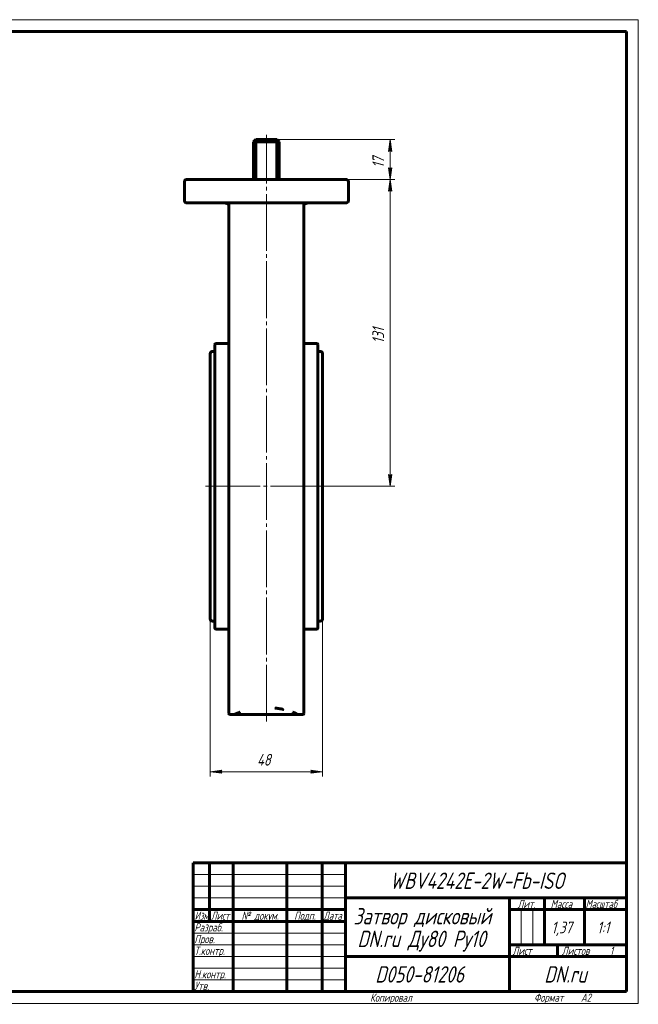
# Model space of a CAD drawing. Header units: millimetres. Extents: x 0 to 594, y 0 to 420.
# Tile 3 of 3: x 330 to 594, y 0 to 420. Entities that reach past the tile are written whole.
import ezdxf

# ---------------------------------------------------------------- set-up
doc = ezdxf.new("R2010")
doc.units = ezdxf.units.MM
for name, pattern in [('K5LT_AXLED', [28.723839, 24.223839, -1.5, 1.5, -1.5]), ('K5LT_BASIC', [0]), ('K5LT_THIN', [0])]:
    doc.linetypes.add(name, pattern=pattern)
doc.layers.add('Системный слой', color=7, linetype='Continuous')
doc.layers.add('Системный слой (1)', color=251, linetype='Continuous', true_color=0x6c6c6c)
doc.styles.add('KDIMTEXTSTYLE', font='txt', dxfattribs={"width": 0.96, "oblique": 15, "height": 5})
doc.styles.add('KTEXTSTYLE', font='txt', dxfattribs={"width": 0.96, "height": 5})
doc.dimstyles.new('KDIMSTYLE (1.00)', dxfattribs={"dimtxt": 5, "dimasz": 1, "dimexe": 2, "dimexo": 0, "dimgap": 1, "dimtad": 1, "dimtxsty": 'KDIMTEXTSTYLE', "dimsah": 1, "dimcen": 0, "dimdle": 1, "dimadec": 0, "dimazin": 0, "dimtfac": 0.667, "dimtmove": 0, "dimatfit": 3, "dimfxl": 1, "dimtvp": 1, "dimtolj": 1, "dimtzin": 0, "dimarcsym": 0})

# ---------------------------------------------------------------- blocks, each defined once
blk = doc.blocks.new('U5')
at = {"layer": 'Системный слой (1)', "color": 143, "linetype": 'K5LT_BASIC', "lineweight": 60, "true_color": 0x33acca}
for p, q in [((411.26, 268.58), (411.26, 272.98)), ((411.26, 220.78), (411.26, 264.18))]:
    blk.add_line(p, q, dxfattribs=at)
blk = doc.blocks.new('U6')
at = {"layer": 'Системный слой (1)', "color": 143, "linetype": 'K5LT_BASIC', "lineweight": 60, "true_color": 0x33acca}
for p, q in [((412.26, 278.38), (413.26, 278.38)), ((457.26, 278.38), (458.26, 278.38))]:
    blk.add_line(p, q, dxfattribs=at)
blk = doc.blocks.new('U7')
at = {"layer": 'Системный слой (1)', "color": 143, "linetype": 'K5LT_BASIC', "lineweight": 60, "true_color": 0x33acca}
for p, q in [((457.26, 220.78), (457.26, 281.28)), ((457.26, 160.28), (457.26, 220.78))]:
    blk.add_line(p, q, dxfattribs=at)
blk = doc.blocks.new('U8')
at = {"layer": 'Системный слой (1)', "color": 143, "linetype": 'K5LT_BASIC', "lineweight": 60, "true_color": 0x33acca}
for p, q in [((459.26, 220.78), (459.26, 277.38)), ((459.26, 164.18), (459.26, 220.78))]:
    blk.add_line(p, q, dxfattribs=at)
blk = doc.blocks.new('U9')
at = {"layer": 'Системный слой (1)', "color": 143, "linetype": 'K5LT_BASIC', "lineweight": 60, "true_color": 0x33acca}
for p, q in [((412.26, 163.18), (413.26, 163.18)), ((457.26, 163.18), (458.26, 163.18))]:
    blk.add_line(p, q, dxfattribs=at)
blk = doc.blocks.new('U10')
at = {"layer": 'Системный слой (1)', "color": 143, "linetype": 'K5LT_BASIC', "lineweight": 60, "true_color": 0x33acca}
for p, q in [((421.37, 123.28), (421.36, 123.28)), ((421.36, 123.28), (421.37, 123.28)), ((421.4, 123.3), (421.37, 123.28)), ((421.37, 123.28), (421.4, 123.3)), ((421.45, 123.32), (421.4, 123.3)), ((421.4, 123.3), (421.45, 123.32)), ((421.54, 123.36), (421.45, 123.32)), ((421.65, 123.41), (421.54, 123.36)), ((421.79, 123.47), (421.65, 123.41))]:
    blk.add_line(p, q, dxfattribs=at)
blk = doc.blocks.new('U11')
at = {"layer": 'Системный слой (1)', "color": 143, "linetype": 'K5LT_BASIC', "lineweight": 60, "true_color": 0x33acca}
for p, q in [((449.16, 123.28), (449.01, 123.28)), ((449.15, 123.28), (449.15, 123.28)), ((449.15, 123.28), (449.16, 123.28)), ((449.16, 123.28), (449.16, 123.28))]:
    blk.add_line(p, q, dxfattribs=at)
blk = doc.blocks.new('U12')
at = {"layer": 'Системный слой (1)', "color": 143, "linetype": 'K5LT_BASIC', "lineweight": 60, "true_color": 0x33acca}
for p, q in [((449.02, 123.28), (449.01, 123.28)), ((449.03, 123.28), (449.02, 123.28)), ((449.04, 123.28), (449.03, 123.28)), ((449.04, 123.28), (449.04, 123.28))]:
    blk.add_line(p, q, dxfattribs=at)
blk = doc.blocks.new('D3')
at = {"layer": 'Системный слой (1)'}
for points in [[(415.76, 98.9), (416.26, 99.56), (411.26, 98.9), (416.26, 98.24)], [(459.26, 98.9), (454.26, 99.56), (454.76, 98.9), (454.26, 98.24)]]:
    blk.add_hatch(color=7, dxfattribs=at).paths.add_polyline_path(points)
at = {"layer": 'Системный слой (1)', "color": 7, "linetype": 'K5LT_THIN', "lineweight": 18, "true_color": 0xffffff}
for p, q in [((411.26, 164.18), (411.26, 96.9)), ((459.26, 164.18), (459.26, 96.9)), ((411.26, 98.9), (416.26, 99.56)), ((416.26, 98.24), (411.26, 98.9)), ((416.26, 99.56), (415.76, 98.9)), ((415.76, 98.9), (416.26, 98.24)), ((454.76, 98.9), (454.26, 99.56)), ((454.26, 99.56), (459.26, 98.9)), ((459.26, 98.9), (454.26, 98.24)), ((454.26, 98.24), (454.76, 98.9))]:
    blk.add_line(p, q, dxfattribs=at)
blk.add_wipeout([(431.24, 99.9), (431.24, 107.28), (438.96, 107.28), (438.96, 99.9)]).dxf.layer = 'Системный слой (1)'
blk.add_line((411.26, 98.9), (459.26, 98.9), dxfattribs=at)
at = {"layer": 'Системный слой (1)', "color": 7, "insert": (431.24, 106.49), "char_height": 5, "attachment_point": 1, "style": 'KTEXTSTYLE'}
blk.add_mtext('\\fArial|b0|c204|p34;\\H5.0;\\W1.000;\\Q15;\\fGOST Type AU|b0|i0|c204|p34;\\Q15;\\W0.960;48', dxfattribs=at)
blk = doc.blocks.new('KDIMARROW_01')
at = {"layer": 'Системный слой'}
blk.add_hatch(color=0, dxfattribs=at).paths.add_polyline_path([(0, 0), (-5, 0.66), (-4.5, 0), (-5, -0.66)])
at = {"layer": 'Системный слой', "color": 0, "linetype": 'K5LT_THIN', "lineweight": 18}
for p, q in [((-4.5, 0), (-5, 0.66)), ((-5, 0.66), (0, 0)), ((0, 0), (-5, -0.66)), ((-5, -0.66), (-4.5, 0))]:
    blk.add_line(p, q, dxfattribs=at)
at = {"layer": 'Системный слой (1)', "color": 0, "linetype": 'K5LT_THIN', "lineweight": 18}
blk.add_line((193.45, 67.47), (192.45, 67.47), dxfattribs=at)
blk = doc.blocks.new('D4')
at = {"layer": 'Системный слой (1)'}
for points in [[(488.74, 346.78), (488.08, 351.78), (487.42, 346.78), (488.08, 347.28)], [(488.08, 220.78), (488.74, 225.78), (488.08, 225.28), (487.42, 225.78)]]:
    blk.add_hatch(color=7, dxfattribs=at).paths.add_polyline_path(points)
at = {"layer": 'Системный слой (1)', "color": 7, "linetype": 'K5LT_THIN', "lineweight": 18, "true_color": 0xffffff}
for p, q in [((468.53, 351.78), (490.08, 351.78)), ((487.42, 346.78), (488.08, 351.78)), ((488.08, 351.78), (488.74, 346.78)), ((488.08, 347.28), (487.42, 346.78)), ((488.74, 346.78), (488.08, 347.28)), ((488.08, 220.78), (487.42, 225.78)), ((487.42, 225.78), (488.08, 225.28)), ((488.08, 225.28), (488.74, 225.78)), ((488.74, 225.78), (488.08, 220.78)), ((459.26, 220.78), (490.08, 220.78))]:
    blk.add_line(p, q, dxfattribs=at)
blk.add_wipeout([(487.08, 281.8), (479.7, 281.8), (479.7, 290.4), (487.08, 290.4)]).dxf.layer = 'Системный слой (1)'
blk.add_line((488.08, 351.78), (488.08, 220.78), dxfattribs=at)
at = {"layer": 'Системный слой (1)', "color": 7, "insert": (480.49, 281.8), "char_height": 5, "attachment_point": 1, "rotation": 90, "style": 'KTEXTSTYLE'}
blk.add_mtext('\\fArial|b0|c204|p34;\\H5.0;\\W1.000;\\Q15;\\fGOST Type AU|b0|i0|c204|p34;\\Q15;\\W0.960;131', dxfattribs=at)
blk = doc.blocks.new('D5')
at = {"layer": 'Системный слой (1)', "color": 7, "linetype": 'K5LT_THIN', "lineweight": 18, "true_color": 0xffffff}
for p, q in [((435.26, 368.78), (490.08, 368.78)), ((468.53, 351.78), (490.08, 351.78))]:
    blk.add_line(p, q, dxfattribs=at)
blk.add_wipeout([(487.08, 356.72), (479.7, 356.72), (479.7, 363.55), (487.08, 363.55)]).dxf.layer = 'Системный слой (1)'
at = {"layer": 'Системный слой (1)'}
for points in [[(488.74, 363.78), (488.08, 368.78), (487.42, 363.78), (488.08, 364.28)], [(488.08, 351.78), (488.74, 356.78), (488.08, 356.28), (487.42, 356.78)]]:
    blk.add_hatch(color=7, dxfattribs=at).paths.add_polyline_path(points)
at = {"layer": 'Системный слой (1)', "color": 7, "linetype": 'K5LT_THIN', "lineweight": 18, "true_color": 0xffffff}
for p, q in [((487.42, 363.78), (488.08, 368.78)), ((488.08, 368.78), (488.74, 363.78)), ((488.08, 351.78), (488.08, 368.78)), ((488.08, 364.28), (487.42, 363.78)), ((488.74, 363.78), (488.08, 364.28)), ((488.08, 351.78), (487.42, 356.78)), ((487.42, 356.78), (488.08, 356.28)), ((488.08, 356.28), (488.74, 356.78)), ((488.74, 356.78), (488.08, 351.78))]:
    blk.add_line(p, q, dxfattribs=at)
at = {"layer": 'Системный слой (1)', "color": 7, "insert": (480.49, 356.72), "char_height": 5, "attachment_point": 1, "rotation": 90, "style": 'KTEXTSTYLE'}
blk.add_mtext('\\fArial|b0|c204|p34;\\H5.0;\\W1.000;\\Q15;\\fGOST Type AU|b0|i0|c204|p34;\\Q15;\\W0.960;17', dxfattribs=at)
blk = doc.blocks.new('U32')
at = {"color": 7, "linetype": 'K5LT_THIN', "lineweight": 18, "true_color": 0xffffff}
for p, q in [((0, 420), (594, 420)), ((594, 420), (594, 0)), ((404, 55), (469, 55)), ((404, 50), (469, 50)), ((404, 45), (469, 45)), ((543.96, 25), (543.96, 40)), ((548.98, 25), (548.98, 40)), ((404, 30), (469, 30)), ((404, 25), (469, 25)), ((404, 20), (469, 20)), ((404, 15), (469, 15)), ((404, 10), (469, 10)), ((594, 0), (0, 0))]:
    blk.add_line(p, q, dxfattribs=at)
at = {"color": 143, "linetype": 'K5LT_BASIC', "lineweight": 60, "true_color": 0x33acca}
for p, q in [((20, 415), (589, 415)), ((589, 415), (589, 5)), ((404, 60), (589, 60)), ((404, 5), (404, 60)), ((411, 35), (411, 60)), ((421, 5), (421, 60)), ((444, 5), (444, 60)), ((459, 5), (459, 60)), ((469, 5), (469, 60)), ((469, 45), (589, 45)), ((539, 5), (539, 45)), ((554, 25), (554, 45)), ((571, 25), (571, 45)), ((404, 40), (469, 40)), ((539, 40), (554, 40)), ((554, 40), (589, 40)), ((404, 35), (469, 35)), ((539, 25), (589, 25)), ((559.57, 20), (559.57, 25)), ((469, 20), (539, 20)), ((539, 20), (589, 20)), ((589, 5), (20, 5))]:
    blk.add_line(p, q, dxfattribs=at)
at = {"color": 7, "attachment_point": 1, "style": 'KTEXTSTYLE'}
for s, insert, char_height in [('\\fArial|b0|c204|p34;\\H5.0;\\W1.000;\\Q15;\\fGOST Type AU|b0|i0|c204|p34;\\Q15;\\W0.960;\\H7.00;WBV4242E-2W-Fb-ISO', (488, 55.86), 7), ('\\fArial|b0|c204|p34;\\H5.0;\\W1.000;\\Q15;\\fGOST Type AU|b0|i0|c204|p34;\\Q15;\\W0.960;\\H3.50;Лит.', (542.47, 44.18), 3.5), ('\\fArial|b0|c204|p34;\\H5.0;\\W1.000;\\Q15;\\fGOST Type AU|b0|i0|c204|p34;\\Q15;\\W0.960;\\H3.50;Масса', (556.58, 44.18), 3.5), ('\\fArial|b0|c204|p34;\\H5.0;\\W1.000;\\Q15;\\fGOST Type AU|b0|i0|c204|p34;\\Q15;\\W0.926;\\H3.50;Масштаб', (571.52, 44.18), 3.5), ('\\fArial|b0|c204|p34;\\H5.0;\\W1.000;\\Q15;\\fGOST Type AU|b0|i0|c204|p34;\\Q15;\\W0.786;\\H3.50;Изм.', (404.62, 39.18), 3.5), ('\\fArial|b0|c204|p34;\\H5.0;\\W1.000;\\Q15;\\fGOST Type AU|b0|i0|c204|p34;\\Q15;\\W0.800;\\H3.50;Лист', (411.61, 39.18), 3.5), ('\\fArial|b0|c204|p34;\\H5.0;\\W1.000;\\Q15;\\fGOST Type AU|b0|i0|c204|p34;\\Q15;\\W0.960;\\H3.50;№ докум.', (424.63, 39.18), 3.5), ('\\fArial|b0|c204|p34;\\H5.0;\\W1.000;\\Q15;\\fGOST Type AU|b0|i0|c204|p34;\\Q15;\\W0.960;\\H3.50;Подп.', (447.1, 39.18), 3.5), ('\\fArial|b0|c204|p34;\\H5.0;\\W1.000;\\Q15;\\fGOST Type AU|b0|i0|c204|p34;\\Q15;\\W0.800;\\H3.50;Дата', (459.61, 39.18), 3.5), ('\\fArial|b0|c204|p34;\\H5.0;\\W1.000;\\Q15;\\fGOST Type AU|b0|i0|c204|p34;\\Q15;\\W0.960;\\H7.00;Затвор дисковый', (472.44, 40.69), 7), ('\\fArial|b0|c204|p34;\\H5.0;\\W1.000;\\Q15;\\fGOST Type AU|b0|i0|c204|p34;\\Q15;\\W0.960;\\H3.50;Разраб.', (404.5, 34.18), 3.5), ('\\fArial|b0|c204|p34;\\H5.0;\\W1.000;\\Q15;\\fGOST Type AU|b0|i0|c204|p34;\\Q15;\\W0.960;1,37', (556.96, 34.9), 5), ('\\fArial|b0|c204|p34;\\H5.0;\\W1.000;\\Q15;\\fGOST Type AU|b0|i0|c204|p34;\\Q15;\\W0.960;{\\c16737820;1:1}', (576.44, 34.9), 5), ('\\fArial|b0|c204|p34;\\H5.0;\\W1.000;\\Q15;\\fGOST Type AU|b0|i0|c204|p34;\\Q15;\\W0.960;\\H7.00;DN.ru Ду80 Ру10', (474.11, 31.02), 7), ('\\fArial|b0|c204|p34;\\H5.0;\\W1.000;\\Q15;\\fGOST Type AU|b0|i0|c204|p34;\\Q15;\\W0.960;\\H3.50;Пров.', (404.5, 29.18), 3.5), ('\\fArial|b0|c204|p34;\\H5.0;\\W1.000;\\Q15;\\fGOST Type AU|b0|i0|c204|p34;\\Q15;\\W0.960;\\H3.50;Т.контр.', (404.5, 24.18), 3.5), ('\\fArial|b0|c204|p34;\\H5.0;\\W1.000;\\Q15;\\fGOST Type AU|b0|i0|c204|p34;\\Q15;\\W0.960;\\H3.50;Лист', (540.32, 24.18), 3.5), ('\\fArial|b0|c204|p34;\\H5.0;\\W1.000;\\Q15;\\fGOST Type AU|b0|i0|c204|p34;\\Q15;\\W0.960;\\H3.50;Листов', (561.36, 24.18), 3.5), ('\\fArial|b0|c204|p34;\\H5.0;\\W1.000;\\Q15;\\fGOST Type AU|b0|i0|c204|p34;\\Q15;\\W0.960;\\H3.50;1', (581.91, 24.18), 3.5), ('\\fArial|b0|c204|p34;\\H5.0;\\W1.000;\\Q15;\\fGOST Type AU|b0|i0|c204|p34;\\Q15;\\W0.960;\\H3.50;Н.контр.', (404.5, 14.18), 3.5), ('\\fArial|b0|c204|p34;\\H5.0;\\W1.000;\\Q15;\\fGOST Type AU|b0|i0|c204|p34;\\Q15;\\W0.960;\\H7.00;D050-81206', (481.7, 15.86), 7), ('\\fArial|b0|c204|p34;\\H5.0;\\W1.000;\\Q15;\\fGOST Type AU|b0|i0|c204|p34;\\Q15;\\W0.960;\\H7.00;DN.ru', (553.84, 15.86), 7), ('\\fArial|b0|c204|p34;\\H5.0;\\W1.000;\\Q15;\\fGOST Type AU|b0|i0|c204|p34;\\Q15;\\W0.960;\\H3.50;Утв.', (404.5, 9.18), 3.5), ('\\fArial|b0|c204|p34;\\H5.0;\\W1.000;\\Q15;\\fGOST Type AU|b0|i0|c204|p34;\\Q15;\\W0.960;\\H3.50;Копировал', (479.5, 4.18), 3.5), ('\\fArial|b0|c204|p34;\\H5.0;\\W1.000;\\Q15;\\fGOST Type AU|b0|i0|c204|p34;\\Q15;\\W0.960;\\H3.50;Формат', (549.5, 4.18), 3.5), ('\\fArial|b0|c204|p34;\\H5.0;\\W1.000;\\Q15;\\fGOST Type AU|b0|i0|c204|p34;\\Q15;\\W0.960;\\H3.50;A2', (569.5, 4.18), 3.5)]:
    blk.add_mtext(s, dxfattribs=dict(at, insert=insert, char_height=char_height))

msp = doc.modelspace()

# ---------------------------------------------------------------- linework, layer by layer
at = {"layer": 'Системный слой (1)', "color": 30, "linetype": 'K5LT_AXLED', "lineweight": 18, "true_color": 0xff8000}
for p, q in [((435.312, 120.279), (435.263, 370.779)), ((461.263, 220.779), (409.263, 220.779))]:
    msp.add_line(p, q, dxfattribs=at)
at = {"layer": 'Системный слой (1)', "color": 143, "linetype": 'K5LT_BASIC', "lineweight": 60, "true_color": 0x33acca}
for p, q in [((429.763, 367.779), (430.763, 368.779)), ((430.763, 367.779), (429.763, 367.779)), ((429.763, 351.779), (429.763, 367.779)), ((430.763, 368.779), (439.763, 368.779)), ((430.763, 367.779), (430.763, 368.779)), ((430.763, 367.779), (439.763, 367.779)), ((430.763, 351.779), (430.763, 367.779)), ((439.763, 367.779), (439.763, 368.779)), ((439.763, 368.779), (440.763, 367.779)), ((439.763, 351.779), (439.763, 367.779)), ((439.763, 367.779), (440.763, 367.779)), ((440.763, 351.779), (440.763, 367.779)), ((400.263, 350.779), (400.263, 342.779)), ((401.995, 351.779), (401.263, 351.779)), ((468.531, 351.779), (401.995, 351.779)), ((469.263, 351.779), (468.531, 351.779)), ((470.263, 342.779), (470.263, 350.779)), ((401.263, 341.779), (401.995, 341.779)), ((401.995, 341.779), (468.531, 341.779)), ((419.263, 341.779), (419.263, 297.752)), ((451.263, 297.752), (451.263, 341.779)), ((451.263, 317.779), (451.263, 341.015)), ((468.531, 341.779), (469.263, 341.779)), ((419.263, 297.752), (419.263, 296.499)), ((419.263, 296.499), (419.263, 123.779)), ((451.263, 296.499), (451.263, 297.752)), ((451.263, 123.779), (451.263, 296.499)), ((419.263, 281.779), (413.763, 281.779)), ((456.763, 281.779), (451.263, 281.779)), ((413.263, 281.279), (413.263, 160.279)), ((411.263, 277.379), (411.263, 164.179)), ((459.263, 272.979), (459.263, 230.788)), ((419.263, 159.779), (413.763, 159.779)), ((456.763, 159.779), (451.263, 159.779)), ((419.763, 123.279), (450.763, 123.279)), ((448.913, 123.279), (449.153, 123.279)), ((449.154, 123.279), (449.175, 123.279))]:
    msp.add_line(p, q, dxfattribs=at)
for centre, radius, start, end in [((401.263, 350.779), 1, 90, 180), ((469.263, 350.779), 1, 0, 90), ((401.263, 342.779), 1, 180, 270), ((417.263, 338.779), 3, 48.18969, 90), ((453.263, 338.779), 3, 90, 131.81031), ((469.263, 342.779), 1, 270, 0), ((413.763, 281.279), 0.5, 90, 180), ((456.763, 281.279), 0.5, 0, 90), ((412.263, 277.379), 1, 90, 180), ((458.263, 277.379), 1, 0, 90), ((412.263, 164.179), 1, 180, 270), ((458.263, 164.179), 1, 270, 0), ((413.763, 160.279), 0.5, 180, 270), ((456.763, 160.279), 0.5, 270, 0), ((419.763, 123.779), 0.5, 180, 270), ((450.763, 123.779), 0.5, 270, 0)]:
    msp.add_arc(centre, radius, start, end, dxfattribs=at)
for points, knots in [([(421.451, 123.322), (421.462, 123.325), (421.483, 123.331), (421.509, 123.341), (421.537, 123.352), (421.566, 123.363), (421.608, 123.38), (421.676, 123.408), (421.788, 123.455), (421.912, 123.509), (422.013, 123.552), (422.062, 123.574), (422.095, 123.588), (422.129, 123.603), (422.157, 123.615), (422.18, 123.626), (422.191, 123.631), (422.198, 123.635), (422.202, 123.637), (422.204, 123.638), (422.205, 123.639), (422.206, 123.639), (422.206, 123.639), (422.206, 123.64), (422.206, 123.64), (422.205, 123.64), (422.205, 123.64)], [0, 0, 0, 0, 1.4307861, 2.8613508, 4.2919726, 5.72277, 7.1537169, 10.0207799, 14.3224914, 19.749987, 22.0334792, 23.0581556, 23.9226023, 24.6811572, 25.8257323, 26.2258305, 26.5338271, 26.7137392, 26.8571555, 26.9310034, 26.9576868, 26.9766559, 26.9822368, 26.9880766, 26.9937367, 27, 27, 27, 27]), ([(423.943, 124.303), (423.791, 124.249), (423.576, 124.171), (423.313, 124.073), (423.13, 124.004), (422.96, 123.939), (422.802, 123.878), (422.657, 123.821), (422.403, 123.72), (422.189, 123.633), (422.01, 123.559), (421.932, 123.527), (421.86, 123.497), (421.816, 123.478), (421.794, 123.469)], [0, 0, 0, 0, 2.1574784, 3.225747, 4.2746503, 5.3128362, 6.3175725, 7.3003203, 8.249046, 11.8048682, 12.6319112, 13.433724, 14.223117, 15, 15, 15, 15]), ([(423.943, 124.303), (423.943, 124.303), (423.942, 124.302), (423.938, 124.3), (423.934, 124.298), (423.923, 124.294), (423.897, 124.284), (423.846, 124.264), (423.754, 124.229), (423.68, 124.202), (423.632, 124.184)], [0, 0, 0, 0, 0.1422865, 0.2889463, 0.4399503, 0.598707, 1.5072597, 3.1722166, 5.9048104, 11, 11, 11, 11]), ([(442.617, 125.464), (442.582, 125.471), (442.515, 125.484), (442.419, 125.505), (442.32, 125.526), (442.222, 125.547), (442.055, 125.581), (441.749, 125.644), (441.325, 125.727), (440.853, 125.813), (440.453, 125.881), (440.106, 125.936), (439.878, 125.97), (439.657, 126.002), (439.491, 126.026), (439.32, 126.049), (439.222, 126.061), (439.146, 126.071), (439.09, 126.079), (439.055, 126.083), (439.033, 126.086), (439.022, 126.088), (439.014, 126.089), (439.008, 126.09), (439.004, 126.09), (439.001, 126.091), (439.001, 126.091)], [0, 0, 0, 0, 0.8060284, 1.621536, 2.4386588, 3.2581851, 4.0781879, 6.5504156, 10.7050574, 14.055252, 17.2896354, 19.4991302, 21.4932566, 22.0766017, 24.0782677, 24.8960836, 25.5554096, 26.0682532, 26.4232786, 26.6848583, 26.7818052, 26.8495264, 26.9073444, 26.9466068, 26.9767206, 27, 27, 27, 27]), ([(448.115, 123.723), (448.102, 123.727), (448.078, 123.735), (448.044, 123.748), (448.01, 123.76), (447.953, 123.782), (447.823, 123.832), (447.627, 123.907), (447.382, 124), (447.171, 124.08), (446.983, 124.151), (446.861, 124.196), (446.784, 124.225), (446.746, 124.24), (446.708, 124.254), (446.671, 124.268), (446.633, 124.282), (446.61, 124.292), (446.598, 124.297)], [0, 0, 0, 0, 0.5070643, 1.014281, 1.5215118, 2.028736, 3.5503557, 7.2133725, 10.112306, 12.9247292, 14.8488343, 16.5639155, 16.9795408, 17.3890735, 17.7965783, 18.1999668, 18.6012447, 19, 19, 19, 19])]:
    msp.add_open_spline(points, degree=3, knots=knots, dxfattribs=at)

# ---------------------------------------------------------------- block references
at = {"layer": 'Системный слой (1)'}
for name in ['U6', 'U7', 'U8', 'U5', 'U9', 'U10', 'U11', 'U12']:
    msp.add_blockref(name, (0, 0), dxfattribs=at)

# ---------------------------------------------------------------- next in the draw order: dimensions: what is measured, and where the dimension line sits
at = {"layer": 'Системный слой (1)', "color": 7}
dim = msp.add_linear_dim(base=(488.08, 351.779), p1=(459.263, 220.779), p2=(468.531, 351.779), angle=90, dimstyle='KDIMSTYLE (1.00)', override={"dimexo": 0, "dimpost": '\\fGOST Type AU|b0|c204|p34;\\H5.0;\\W0.960;\\Q15;<>', "dimblk1": 'KDIMARROW_01', "dimblk2": 'KDIMARROW_01', "dimse1": 0, "dimse2": 0, "dimclrt": 7, "dimtol": 1, "dimtp": 0, "dimtm": 0, "dimtdec": 5, "dimtolj": 1}, dxfattribs=at)
dim.commit()
dim.dimension.update_dxf_attribs({"geometry": 'D4', "text_midpoint": (488.08, 286.279), "dimtype": 160})
dim = msp.add_linear_dim(base=(411.263, 98.903), p1=(459.263, 164.179), p2=(411.263, 164.179), dimstyle='KDIMSTYLE (1.00)', override={"dimexo": 0, "dimpost": '\\fGOST Type AU|b0|c204|p34;\\H5.0;\\W0.960;\\Q15;<>', "dimblk1": 'KDIMARROW_01', "dimblk2": 'KDIMARROW_01', "dimse1": 0, "dimse2": 0, "dimclrt": 7, "dimtol": 1, "dimtp": 0, "dimtm": 0, "dimtdec": 5, "dimtolj": 1}, dxfattribs=at)
dim.commit()
dim.dimension.update_dxf_attribs({"geometry": 'D3', "text_midpoint": (435.263, 98.903), "dimtype": 160})

# ---------------------------------------------------------------- next in the draw order: dimensions: what is measured, and where the dimension line sits
dim = msp.add_linear_dim(base=(488.08, 351.779), p1=(435.263, 368.779), p2=(468.531, 351.779), angle=90, dimstyle='KDIMSTYLE (1.00)', override={"dimexo": 0, "dimpost": '\\fGOST Type AU|b0|c204|p34;\\H5.0;\\W0.960;\\Q15;<>', "dimblk1": 'KDIMARROW_01', "dimblk2": 'KDIMARROW_01', "dimse1": 0, "dimse2": 0, "dimclrt": 7, "dimtol": 1, "dimtp": 0, "dimtm": 0, "dimtdec": 5, "dimtolj": 1}, dxfattribs=at)
dim.commit()
dim.dimension.update_dxf_attribs({"geometry": 'D5', "text_midpoint": (488.08, 360.279), "dimtype": 160})

# ---------------------------------------------------------------- next in the draw order: block references
msp.add_blockref('U32', (0, 0))

doc.saveas('drawing.dxf')
